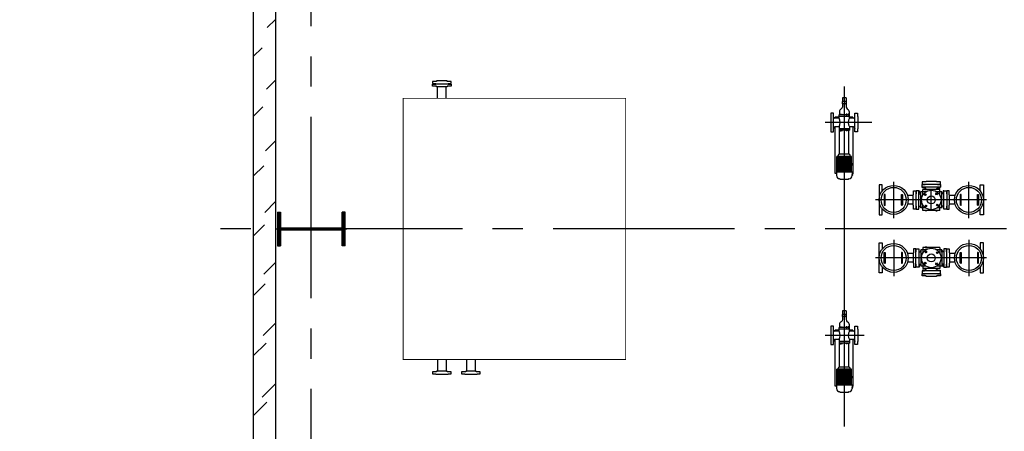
# Model space of a CAD drawing. Header units: inches. Extents: x -341304 to 31571016, y -692717 to 2132253.
# Tile 160 of 256: x 588695 to 598874, y -296075 to -291820. Entities that reach past the tile are written whole.
import ezdxf

# ---------------------------------------------------------------- set-up
doc = ezdxf.new("R2010")
doc.units = ezdxf.units.IN
doc.header["$MEASUREMENT"] = 0
doc.linetypes.add('CENTER2', pattern=[1.125, 0.75, -0.125, 0.125, -0.125])
doc.layers.add('Aux_col', color=1, linetype='Continuous')
doc.layers.add('text', color=3, linetype='Continuous')
doc.styles.add('ROMANS', font='romans')

# ---------------------------------------------------------------- blocks, each defined once
blk = doc.blocks.new('C-C-C')
at = {"layer": 'text', "insert": (-104054.6047297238, -199083.8334233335), "char_height": 900, "width": 6440.563347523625, "attachment_point": 1, "rotation": 90, "style": 'ROMANS'}
blk.add_mtext('\\pi1260.9;{\\Q0.8;\\W0.8;\\T0.8;MAKE UP \\P\\pi1978.8;U#3,4}', dxfattribs=at)
blk = doc.blocks.new('A$C6C245FD4')
at = {"layer": 'Aux_col'}
h = blk.add_hatch(dxfattribs=at)
h.set_pattern_fill('ANSI31', color=256, scale=25, style=0)
h.set_pattern_definition([(45, (-182049.045715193, -28682.87679554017), (-2.209708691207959, 2.20970869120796), [])])
h.paths.add_polyline_path([(-22.00757244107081, 317.9999999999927), (-22.00757244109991, 349.9999999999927), (-197.0075724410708, 349.9999999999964), (-197.0075724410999, 317.9999999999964)])
h.paths.add_polyline_path([(152.9924275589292, 317.9999999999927), (152.9924275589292, 349.9999999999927), (-22.00757244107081, 349.9999999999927), (-22.00757244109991, 317.9999999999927)])
h.paths.add_polyline_path([(-22.00757244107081, -350.0000000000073), (-22.00757244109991, -318.0000000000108), (-197.0075724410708, -318.0000000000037), (-197.0075724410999, -350.0000000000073)])
h.paths.add_polyline_path([(152.9924275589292, -350), (152.9924275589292, -318.0000000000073), (-22.00757244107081, -318.0000000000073), (-22.00757244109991, -350.0000000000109)])
h.paths.add_polyline_path([(-22.00757244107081, -318.0000000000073), (-12.0075724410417, -318.0000000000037), (-12.00757244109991, 3.638e-12), (-22.00757244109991, 0)])
h.paths.add_polyline_path([(-32.00757244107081, -318.0000000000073), (-22.0075724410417, -318.0000000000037), (-22.00757244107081, 0), (-32.00757244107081, 0)])
h.paths.add_polyline_path([(-12.0075724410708, 317.9999999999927), (-22.0075724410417, 318), (-22.0075724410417, -3.638e-12), (-12.00757244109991, -7.276000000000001e-12)])
h.paths.add_polyline_path([(-32.0075724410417, -3.638e-12), (-22.00757244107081, 0), (-22.0075724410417, 317.9999999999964), (-32.0075724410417, 318)])
for p, q in [((152.9924275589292, 349.9999999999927), (-197.0075724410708, 349.9999999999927)), ((-197.0075724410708, 349.9999999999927), (-197.0075724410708, 317.9999999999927)), ((152.9924275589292, 317.9999999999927), (-197.0075724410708, 317.9999999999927)), ((-32.00757244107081, -318), (-32.00757244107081, 317.9999999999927)), ((-22.00757244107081, -366.2037594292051), (-22.00757244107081, 366.2037594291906)), ((-12.0075724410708, -318), (-12.0075724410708, 317.9999999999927)), ((152.9924275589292, 349.9999999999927), (152.9924275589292, 317.9999999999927)), ((0, 0), (-44.0151448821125, 0)), ((-197.0075724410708, -318.0000000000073), (152.9924275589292, -318.0000000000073)), ((-197.0075724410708, -350.0000000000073), (-197.0075724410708, -318.0000000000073)), ((-197.0075724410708, -350.0000000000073), (152.9924275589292, -350.0000000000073)), ((152.9924275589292, -350.0000000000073), (152.9924275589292, -318.0000000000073))]:
    blk.add_line(p, q, dxfattribs=at)
blk = doc.blocks.new('A$C393B500C')
at = {"layer": 'Aux_col', "rotation": 270}
blk.add_blockref('A$C6C245FD4', (0, -22.00757244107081), dxfattribs=at)
blk = doc.blocks.new('CLO - OUTSIDE')
h = blk.add_hatch()
h.set_pattern_fill('ANSI32', color=230, scale=1200, style=0)
h.set_pattern_definition([(45, (1419471386.920258, 2000279962.707122), (-318.1980515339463, 318.1980515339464), []), (45, (1419471599.052292, 2000279962.707122), (-318.1980515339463, 318.1980515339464), [])])
edge = h.paths.add_edge_path()
edge.add_line((1419536637.934625, 2000373347.401154), (1419536637.934625, 2000356907.401098))
edge.add_line((1419536407.934625, 2000373577.401167), (1419536407.934625, 2000356677.401085))
at = {"color": 230, "linetype": 'CENTER2', "ltscale": 2500}
for p, q in [((1419537007.934626, 2000355973.481338), (1419537007.934626, 2000374143.403952)), ((1419547007.934626, 2000365127.401123), (1419535864.525655, 2000365127.401124))]:
    blk.add_line(p, q, dxfattribs=at)
at = {"color": 230}
for p, q in [((1419536407.934625, 2000373577.401167), (1419536407.934625, 2000356677.401085)), ((1419536637.934625, 2000373347.401154), (1419536637.934625, 2000356907.401098)), ((1419538313.484626, 2000366477.407373), (1419538313.484626, 2000366597.407373)), ((1419538402.384626, 2000366477.407373), (1419538402.384626, 2000366597.407373)), ((1419542539.335213, 2000366443.416019), (1419542496.53619, 2000366443.416019)), ((1419542496.53619, 2000366443.416019), (1419542496.53619, 2000366421.265981)), ((1419542537.213093, 2000366482.403624), (1419542498.658311, 2000366482.403624)), ((1419542498.658311, 2000366482.403624), (1419542498.658311, 2000366443.416019)), ((1419542517.935702, 2000366443.416019), (1419542539.335213, 2000366443.416019)), ((1419542537.213093, 2000366482.403624), (1419542537.213093, 2000366443.416019)), ((1419542407.935702, 2000366284.995864), (1419542407.935702, 2000366289.646101)), ((1419542464.253919, 2000366271.853623), (1419542421.077943, 2000366271.853623)), ((1419542464.253919, 2000366281.73507), (1419542425.024679, 2000366281.73507)), ((1419542425.024679, 2000366271.853623), (1419542425.024679, 2000366281.73507)), ((1419542571.617484, 2000366307.892857), (1419542464.253919, 2000366307.892857)), ((1419542464.253919, 2000366271.853623), (1419542464.253919, 2000366307.892857)), ((1419542466.493427, 2000366307.892857), (1419542464.253919, 2000366307.892857)), ((1419542571.617484, 2000366290.979802), (1419542464.253919, 2000366290.979802)), ((1419542569.377976, 2000366307.892857), (1419542571.617484, 2000366307.892857)), ((1419542571.617484, 2000366271.853623), (1419542571.617484, 2000366307.892857)), ((1419542607.144819, 2000366281.73507), (1419542571.617484, 2000366281.73507)), ((1419542614.793461, 2000366271.853623), (1419542571.617484, 2000366271.853623)), ((1419542607.144819, 2000366271.853623), (1419542607.144819, 2000366281.73507)), ((1419542627.935702, 2000366284.995864), (1419542627.935702, 2000366289.646101)), ((1419542407.935702, 2000366169.811382), (1419542407.935702, 2000366165.161146)), ((1419542464.253919, 2000366182.953623), (1419542421.077943, 2000366182.953623)), ((1419542425.024679, 2000365701.936509), (1419542425.024679, 2000366182.953623)), ((1419542464.253919, 2000366182.953623), (1419542464.253919, 2000366146.91439)), ((1419542571.617484, 2000366163.827445), (1419542464.253919, 2000366163.827445)), ((1419542571.617484, 2000366146.91439), (1419542464.253919, 2000366146.91439)), ((1419542466.493427, 2000366146.91439), (1419542464.253919, 2000366146.91439)), ((1419542469.904892, 2000365900.162825), (1419542469.904892, 2000366146.91439)), ((1419542565.966512, 2000365900.162825), (1419542565.966512, 2000366146.91439)), ((1419542569.377976, 2000366146.91439), (1419542571.617484, 2000366146.91439)), ((1419542614.793461, 2000366182.953623), (1419542571.617484, 2000366182.953623)), ((1419542571.617484, 2000366182.953623), (1419542571.617484, 2000366146.91439)), ((1419542607.144819, 2000366182.953623), (1419542607.144819, 2000365696.97435)), ((1419542627.935702, 2000366169.811382), (1419542627.935702, 2000366165.161146)), ((1419542442.737416, 2000365713.530919), (1419542442.737416, 2000365877.040288)), ((1419542593.133988, 2000365877.040288), (1419542442.737416, 2000365877.040288)), ((1419542453.133987, 2000365713.530919), (1419542453.133987, 2000365877.040288)), ((1419542455.521366, 2000365877.040288), (1419542455.521366, 2000365885.7793)), ((1419542463.133988, 2000365713.530919), (1419542463.133988, 2000365877.040288)), ((1419542565.966512, 2000365900.162825), (1419542469.904892, 2000365900.162825)), ((1419542473.133988, 2000365713.530919), (1419542473.133988, 2000365877.040288)), ((1419542483.133987, 2000365713.530919), (1419542483.133987, 2000365877.040288)), ((1419542493.133987, 2000365713.530919), (1419542493.133987, 2000365877.040288)), ((1419542503.133987, 2000365713.530919), (1419542503.133987, 2000365877.040288)), ((1419542513.133988, 2000365713.530919), (1419542513.133988, 2000365877.040288)), ((1419542523.133987, 2000365713.530919), (1419542523.133987, 2000365877.040288)), ((1419542533.133987, 2000365713.530919), (1419542533.133987, 2000365877.040288)), ((1419542543.133988, 2000365713.530919), (1419542543.133988, 2000365877.040288)), ((1419542553.133988, 2000365713.530919), (1419542553.133988, 2000365877.040288)), ((1419542563.133988, 2000365713.530919), (1419542563.133988, 2000365877.040288)), ((1419542573.133988, 2000365713.530919), (1419542573.133988, 2000365877.040288)), ((1419542580.350037, 2000365877.040288), (1419542580.350037, 2000365885.7793)), ((1419542583.133988, 2000365713.530919), (1419542583.133988, 2000365877.040288)), ((1419542593.133988, 2000365713.530919), (1419542593.133988, 2000365877.040288)), ((1419542589.440093, 2000365795.285603), (1419542607.393043, 2000365795.285603)), ((1419542437.132465, 2000365701.936509), (1419542425.024679, 2000365701.936509)), ((1419542598.738938, 2000365713.530919), (1419542437.132465, 2000365713.530919)), ((1419542437.132465, 2000365713.530919), (1419542437.132465, 2000365678.348221)), ((1419542474.809339, 2000365637.403623), (1419542474.809339, 2000365640.671347)), ((1419542561.062065, 2000365637.403623), (1419542474.809339, 2000365637.403623)), ((1419542561.062065, 2000365637.403623), (1419542561.062065, 2000365640.671347)), ((1419542598.738938, 2000365713.530919), (1419542598.738938, 2000365678.348221)), ((1419542607.144819, 2000365696.97435), (1419542598.738938, 2000365696.97435)), ((1419543288.93774, 2000365522.901123), (1419543260.93774, 2000365522.901123)), ((1419543260.93774, 2000365522.901123), (1419543260.93774, 2000365490.901123)), ((1419543288.93774, 2000365331.901123), (1419543288.93774, 2000365522.901123)), ((1419543288.93774, 2000365516.100358), (1419543295.378316, 2000365516.100358)), ((1419543322.43774, 2000365559.401123), (1419543322.43774, 2000365587.401123)), ((1419543322.43774, 2000365587.401123), (1419543354.43774, 2000365587.401123)), ((1419543513.43774, 2000365559.401123), (1419543322.43774, 2000365559.401123)), ((1419543506.387875, 2000365535.855729), (1419543329.487605, 2000365535.855729)), ((1419543329.487605, 2000365476.214684), (1419543329.487605, 2000365535.855729)), ((1419543332.366577, 2000365552.960547), (1419543332.366577, 2000365559.401123)), ((1419543344.351373, 2000365552.960547), (1419543344.351373, 2000365559.401123)), ((1419543348.861461, 2000365556.180836), (1419543350.428984, 2000365556.180836)), ((1419543351.309618, 2000365539.869211), (1419543351.309618, 2000365535.855729)), ((1419543354.43774, 2000365587.401123), (1419543354.43774, 2000365589.401123)), ((1419543354.43774, 2000365589.401123), (1419543481.43774, 2000365589.401123)), ((1419543360.388062, 2000365539.869211), (1419543360.388062, 2000365535.855729)), ((1419543361.60715, 2000365539.869211), (1419543361.60715, 2000365545.002669)), ((1419543467.097682, 2000365539.869211), (1419543467.097682, 2000365535.855729)), ((1419543474.268329, 2000365539.869211), (1419543474.268329, 2000365545.002669)), ((1419543476.176126, 2000365539.869211), (1419543476.176126, 2000365535.855729)), ((1419543481.43774, 2000365589.401123), (1419543481.43774, 2000365587.401123)), ((1419543481.43774, 2000365587.401123), (1419543513.43774, 2000365587.401123)), ((1419543487.014018, 2000365556.180836), (1419543485.446495, 2000365556.180836)), ((1419543487.014018, 2000365556.180836), (1419543485.446495, 2000365556.180836)), ((1419543491.524107, 2000365552.960547), (1419543491.524107, 2000365559.401123)), ((1419543503.508903, 2000365552.960547), (1419543503.508903, 2000365559.401123)), ((1419543506.387875, 2000365476.214684), (1419543506.387875, 2000365535.855729)), ((1419543513.43774, 2000365587.401123), (1419543513.43774, 2000365559.401123)), ((1419543546.93774, 2000365516.100358), (1419543540.497164, 2000365516.100358)), ((1419543546.93774, 2000365331.901123), (1419543546.93774, 2000365522.901123)), ((1419543546.93774, 2000365522.901123), (1419543574.93774, 2000365522.901123)), ((1419543574.93774, 2000365522.901123), (1419543574.93774, 2000365490.901123)), ((1419543228.93774, 2000365471.851123), (1419543172.200427, 2000365471.851123)), ((1419543260.93774, 2000365490.901123), (1419543258.93774, 2000365490.901123)), ((1419543258.93774, 2000365490.901123), (1419543258.93774, 2000365363.901123)), ((1419543288.93774, 2000365504.115562), (1419543295.378316, 2000365504.115562)), ((1419543296.656013, 2000365490.889552), (1419543305.711019, 2000365490.889552)), ((1419543305.711019, 2000365500.616593), (1419543309.7245, 2000365500.616593)), ((1419543305.711019, 2000365491.538149), (1419543309.7245, 2000365491.538149)), ((1419543309.7245, 2000365344.171622), (1419543309.7245, 2000365510.630625)), ((1419543360.674835, 2000365510.630625), (1419543309.7245, 2000365510.630625)), ((1419543364.70823, 2000365489.959678), (1419543346.98945, 2000365472.240897)), ((1419543346.98945, 2000365489.959678), (1419543364.70823, 2000365472.240897)), ((1419543480.496294, 2000365480.630633), (1419543462.777514, 2000365498.349413)), ((1419543480.496294, 2000365498.349413), (1419543462.777514, 2000365480.630633)), ((1419543526.150978, 2000365510.630625), (1419543475.200644, 2000365510.630625)), ((1419543526.150978, 2000365344.171622), (1419543526.150978, 2000365510.630625)), ((1419543530.16446, 2000365500.616593), (1419543526.150978, 2000365500.616593)), ((1419543530.16446, 2000365491.538149), (1419543526.150978, 2000365491.538149)), ((1419543539.219466, 2000365490.889552), (1419543530.16446, 2000365490.889552)), ((1419543546.93774, 2000365504.115562), (1419543540.497164, 2000365504.115562)), ((1419543574.93774, 2000365490.901123), (1419543576.93774, 2000365490.901123)), ((1419543576.93774, 2000365490.901123), (1419543576.93774, 2000365363.901123)), ((1419543663.675053, 2000365471.851123), (1419543606.93774, 2000365471.851123)), ((1419543228.93774, 2000365382.951124), (1419543172.200427, 2000365382.951124)), ((1419543258.93774, 2000365363.901123), (1419543260.93774, 2000365363.901123)), ((1419543260.93774, 2000365363.901123), (1419543260.93774, 2000365331.901123)), ((1419543260.93774, 2000365331.901123), (1419543288.93774, 2000365331.901123)), ((1419543296.656013, 2000365363.912695), (1419543305.711019, 2000365363.912695)), ((1419543305.711019, 2000365363.264098), (1419543309.7245, 2000365363.264098)), ((1419543305.711019, 2000365354.185653), (1419543309.7245, 2000365354.185653)), ((1419543360.674835, 2000365344.171622), (1419543309.7245, 2000365344.171622)), ((1419543329.487605, 2000365318.946518), (1419543329.487605, 2000365378.587563)), ((1419543506.387875, 2000365318.946518), (1419543329.487605, 2000365318.946518)), ((1419543355.379185, 2000365374.171614), (1419543373.097966, 2000365356.452834)), ((1419543355.379185, 2000365356.452834), (1419543373.097966, 2000365374.171614)), ((1419543359.699353, 2000365314.933037), (1419543359.699353, 2000365318.946518)), ((1419543368.777798, 2000365314.933037), (1419543368.777798, 2000365318.946518)), ((1419543467.097682, 2000365314.933037), (1419543467.097682, 2000365318.946518)), ((1419543471.167249, 2000365364.842569), (1419543488.886029, 2000365382.56135)), ((1419543488.886029, 2000365364.842569), (1419543471.167249, 2000365382.56135)), ((1419543526.150978, 2000365344.171622), (1419543475.200644, 2000365344.171622)), ((1419543476.176126, 2000365314.933037), (1419543476.176126, 2000365318.946518)), ((1419543506.387875, 2000365318.946518), (1419543506.387875, 2000365378.587563)), ((1419543530.16446, 2000365363.264098), (1419543526.150978, 2000365363.264098)), ((1419543530.16446, 2000365354.185653), (1419543526.150978, 2000365354.185653)), ((1419543539.219466, 2000365363.912695), (1419543530.16446, 2000365363.912695)), ((1419543574.93774, 2000365331.901123), (1419543546.93774, 2000365331.901123)), ((1419543576.93774, 2000365363.901123), (1419543574.93774, 2000365363.901123)), ((1419543574.93774, 2000365363.901123), (1419543574.93774, 2000365331.901123)), ((1419543663.675053, 2000365382.951124), (1419543606.93774, 2000365382.951124)), ((1419543260.93774, 2000364890.913624), (1419543260.93774, 2000364922.913623)), ((1419543260.93774, 2000364922.913623), (1419543288.93774, 2000364922.913623)), ((1419543288.93774, 2000364922.913623), (1419543288.93774, 2000364731.913624)), ((1419543309.7245, 2000364910.643125), (1419543309.7245, 2000364744.184122)), ((1419543360.674835, 2000364910.643125), (1419543309.7245, 2000364910.643125)), ((1419543506.387875, 2000364935.868228), (1419543329.487605, 2000364935.868228)), ((1419543329.487605, 2000364935.868228), (1419543329.487605, 2000364876.227186)), ((1419543359.699353, 2000364939.88171), (1419543359.699353, 2000364935.868228)), ((1419543368.777798, 2000364939.88171), (1419543368.777798, 2000364935.868228)), ((1419543467.097682, 2000364939.88171), (1419543467.097682, 2000364935.868228)), ((1419543526.150978, 2000364910.643125), (1419543475.200644, 2000364910.643125)), ((1419543476.176126, 2000364939.88171), (1419543476.176126, 2000364935.868228)), ((1419543506.387875, 2000364935.868228), (1419543506.387875, 2000364876.227186)), ((1419543526.150978, 2000364910.643125), (1419543526.150978, 2000364744.184122)), ((1419543546.93774, 2000364922.913623), (1419543546.93774, 2000364731.913624)), ((1419543574.93774, 2000364922.913623), (1419543546.93774, 2000364922.913623)), ((1419543574.93774, 2000364890.913624), (1419543574.93774, 2000364922.913623)), ((1419543228.93774, 2000364871.863624), (1419543172.200427, 2000364871.863624)), ((1419543258.93774, 2000364763.913623), (1419543258.93774, 2000364890.913624)), ((1419543258.93774, 2000364890.913624), (1419543260.93774, 2000364890.913624)), ((1419543296.656013, 2000364890.902051), (1419543305.711019, 2000364890.902051)), ((1419543305.711019, 2000364900.629094), (1419543309.7245, 2000364900.629094)), ((1419543305.711019, 2000364891.55065), (1419543309.7245, 2000364891.55065)), ((1419543355.379185, 2000364880.643133), (1419543373.097966, 2000364898.361913)), ((1419543355.379185, 2000364898.361913), (1419543373.097966, 2000364880.643133)), ((1419543471.167249, 2000364889.972178), (1419543488.886029, 2000364872.253397)), ((1419543488.886029, 2000364889.972178), (1419543471.167249, 2000364872.253397)), ((1419543530.16446, 2000364900.629094), (1419543526.150978, 2000364900.629094)), ((1419543530.16446, 2000364891.55065), (1419543526.150978, 2000364891.55065)), ((1419543539.219466, 2000364890.902051), (1419543530.16446, 2000364890.902051)), ((1419543576.93774, 2000364890.913624), (1419543574.93774, 2000364890.913624)), ((1419543576.93774, 2000364763.913623), (1419543576.93774, 2000364890.913624)), ((1419543663.675053, 2000364871.863624), (1419543606.93774, 2000364871.863624)), ((1419543228.93774, 2000364782.963623), (1419543172.200427, 2000364782.963623)), ((1419543260.93774, 2000364763.913623), (1419543258.93774, 2000364763.913623)), ((1419543260.93774, 2000364731.913624), (1419543260.93774, 2000364763.913623)), ((1419543288.93774, 2000364731.913624), (1419543260.93774, 2000364731.913624)), ((1419543288.93774, 2000364750.699185), (1419543295.378316, 2000364750.699185)), ((1419543288.93774, 2000364738.714389), (1419543295.378316, 2000364738.714389)), ((1419543296.656013, 2000364763.925195), (1419543305.711019, 2000364763.925195)), ((1419543305.711019, 2000364763.276598), (1419543309.7245, 2000364763.276598)), ((1419543305.711019, 2000364754.198153), (1419543309.7245, 2000364754.198153)), ((1419543360.674835, 2000364744.184122), (1419543309.7245, 2000364744.184122)), ((1419543329.487605, 2000364778.600062), (1419543329.487605, 2000364718.959018)), ((1419543506.387875, 2000364718.959018), (1419543329.487605, 2000364718.959018)), ((1419543332.366577, 2000364701.854199), (1419543332.366577, 2000364695.413623)), ((1419543344.351373, 2000364701.854199), (1419543344.351373, 2000364695.413623)), ((1419543364.70823, 2000364764.855069), (1419543346.98945, 2000364782.573849)), ((1419543346.98945, 2000364764.855069), (1419543364.70823, 2000364782.573849)), ((1419543351.309618, 2000364714.945537), (1419543351.309618, 2000364718.959018)), ((1419543360.388062, 2000364714.945537), (1419543360.388062, 2000364718.959018)), ((1419543361.60715, 2000364714.945537), (1419543361.60715, 2000364709.812078)), ((1419543480.496294, 2000364774.184114), (1419543462.777514, 2000364756.465334)), ((1419543480.496294, 2000364756.465334), (1419543462.777514, 2000364774.184114)), ((1419543467.097682, 2000364714.945537), (1419543467.097682, 2000364718.959018)), ((1419543474.268329, 2000364714.945537), (1419543474.268329, 2000364709.812078)), ((1419543526.150978, 2000364744.184122), (1419543475.200644, 2000364744.184122)), ((1419543476.176126, 2000364714.945537), (1419543476.176126, 2000364718.959018)), ((1419543491.524107, 2000364701.854199), (1419543491.524107, 2000364695.413623)), ((1419543503.508903, 2000364701.854199), (1419543503.508903, 2000364695.413623)), ((1419543506.387875, 2000364778.600062), (1419543506.387875, 2000364718.959018)), ((1419543530.16446, 2000364763.276598), (1419543526.150978, 2000364763.276598)), ((1419543530.16446, 2000364754.198153), (1419543526.150978, 2000364754.198153)), ((1419543539.219466, 2000364763.925195), (1419543530.16446, 2000364763.925195)), ((1419543546.93774, 2000364750.699185), (1419543540.497164, 2000364750.699185)), ((1419543546.93774, 2000364738.714389), (1419543540.497164, 2000364738.714389)), ((1419543546.93774, 2000364731.913624), (1419543574.93774, 2000364731.913624)), ((1419543574.93774, 2000364731.913624), (1419543574.93774, 2000364763.913623)), ((1419543574.93774, 2000364763.913623), (1419543576.93774, 2000364763.913623)), ((1419543663.675053, 2000364782.963623), (1419543606.93774, 2000364782.963623)), ((1419543513.43774, 2000364695.413623), (1419543322.43774, 2000364695.413623)), ((1419543322.43774, 2000364695.413623), (1419543322.43774, 2000364667.413624)), ((1419543322.43774, 2000364667.413624), (1419543354.43774, 2000364667.413624)), ((1419543348.861461, 2000364698.633911), (1419543350.428984, 2000364698.633911)), ((1419543354.43774, 2000364667.413624), (1419543354.43774, 2000364665.413624)), ((1419543354.43774, 2000364665.413624), (1419543481.43774, 2000364665.413624)), ((1419543481.43774, 2000364665.413624), (1419543481.43774, 2000364667.413624)), ((1419543481.43774, 2000364667.413624), (1419543513.43774, 2000364667.413624)), ((1419543487.014018, 2000364698.633911), (1419543485.446495, 2000364698.633911)), ((1419543487.014018, 2000364698.633911), (1419543485.446495, 2000364698.633911)), ((1419543513.43774, 2000364667.413624), (1419543513.43774, 2000364695.413623)), ((1419542539.335213, 2000364243.413519), (1419542496.53619, 2000364243.413519)), ((1419542496.53619, 2000364243.413519), (1419542496.53619, 2000364221.263481)), ((1419542537.213093, 2000364282.401124), (1419542498.658311, 2000364282.401124)), ((1419542498.658311, 2000364282.401124), (1419542498.658311, 2000364243.413519)), ((1419542517.935702, 2000364243.413519), (1419542539.335213, 2000364243.413519)), ((1419542537.213093, 2000364282.401124), (1419542537.213093, 2000364243.413519)), ((1419542407.935702, 2000364084.993364), (1419542407.935702, 2000364089.643601)), ((1419542571.617484, 2000364107.890357), (1419542464.253919, 2000364107.890357)), ((1419542464.253919, 2000364071.851123), (1419542464.253919, 2000364107.890357)), ((1419542466.493427, 2000364107.890357), (1419542464.253919, 2000364107.890357)), ((1419542571.617484, 2000364090.977302), (1419542464.253919, 2000364090.977302)), ((1419542569.377976, 2000364107.890357), (1419542571.617484, 2000364107.890357)), ((1419542571.617484, 2000364071.851123), (1419542571.617484, 2000364107.890357)), ((1419542627.935702, 2000364084.993364), (1419542627.935702, 2000364089.643601)), ((1419542464.253919, 2000364071.851123), (1419542421.077943, 2000364071.851123)), ((1419542464.253919, 2000364081.73257), (1419542425.024679, 2000364081.73257)), ((1419542425.024679, 2000364071.851123), (1419542425.024679, 2000364081.73257)), ((1419542607.144819, 2000364081.73257), (1419542571.617484, 2000364081.73257)), ((1419542614.793461, 2000364071.851123), (1419542571.617484, 2000364071.851123)), ((1419542607.144819, 2000364071.851123), (1419542607.144819, 2000364081.73257)), ((1419542407.935702, 2000363969.808883), (1419542407.935702, 2000363965.158646)), ((1419542464.253919, 2000363982.951124), (1419542421.077943, 2000363982.951124)), ((1419542425.024679, 2000363501.934009), (1419542425.024679, 2000363982.951124)), ((1419542464.253919, 2000363982.951124), (1419542464.253919, 2000363946.91189)), ((1419542571.617484, 2000363963.824945), (1419542464.253919, 2000363963.824945)), ((1419542571.617484, 2000363946.91189), (1419542464.253919, 2000363946.91189)), ((1419542466.493427, 2000363946.91189), (1419542464.253919, 2000363946.91189)), ((1419542469.904892, 2000363700.160325), (1419542469.904892, 2000363946.91189)), ((1419542565.966512, 2000363700.160325), (1419542565.966512, 2000363946.91189)), ((1419542569.377976, 2000363946.91189), (1419542571.617484, 2000363946.91189)), ((1419542614.793461, 2000363982.951124), (1419542571.617484, 2000363982.951124)), ((1419542571.617484, 2000363982.951124), (1419542571.617484, 2000363946.91189)), ((1419542607.144819, 2000363982.951124), (1419542607.144819, 2000363496.97185)), ((1419542627.935702, 2000363969.808883), (1419542627.935702, 2000363965.158646)), ((1419538313.484626, 2000363777.407374), (1419538313.484626, 2000363657.407373)), ((1419538402.384626, 2000363777.407374), (1419538402.384626, 2000363657.407373)), ((1419538613.484626, 2000363777.407374), (1419538613.484626, 2000363657.407373)), ((1419538702.384626, 2000363777.407374), (1419538702.384626, 2000363657.407373)), ((1419542455.521366, 2000363677.037788), (1419542455.521366, 2000363685.776799)), ((1419542565.966512, 2000363700.160325), (1419542469.904892, 2000363700.160325)), ((1419542580.350037, 2000363677.037788), (1419542580.350037, 2000363685.776799)), ((1419542442.737416, 2000363513.528419), (1419542442.737416, 2000363677.037788)), ((1419542593.133988, 2000363677.037788), (1419542442.737416, 2000363677.037788)), ((1419542453.133987, 2000363513.528419), (1419542453.133987, 2000363677.037788)), ((1419542463.133988, 2000363513.528419), (1419542463.133988, 2000363677.037788)), ((1419542473.133988, 2000363513.528419), (1419542473.133988, 2000363677.037788)), ((1419542483.133987, 2000363513.528419), (1419542483.133987, 2000363677.037788)), ((1419542493.133987, 2000363513.528419), (1419542493.133987, 2000363677.037788)), ((1419542503.133987, 2000363513.528419), (1419542503.133987, 2000363677.037788)), ((1419542513.133988, 2000363513.528419), (1419542513.133988, 2000363677.037788)), ((1419542523.133987, 2000363513.528419), (1419542523.133987, 2000363677.037788)), ((1419542533.133987, 2000363513.528419), (1419542533.133987, 2000363677.037788)), ((1419542543.133988, 2000363513.528419), (1419542543.133988, 2000363677.037788)), ((1419542553.133988, 2000363513.528419), (1419542553.133988, 2000363677.037788)), ((1419542563.133988, 2000363513.528419), (1419542563.133988, 2000363677.037788)), ((1419542573.133988, 2000363513.528419), (1419542573.133988, 2000363677.037788)), ((1419542583.133988, 2000363513.528419), (1419542583.133988, 2000363677.037788)), ((1419542589.440093, 2000363595.283103), (1419542607.393043, 2000363595.283103)), ((1419542593.133988, 2000363513.528419), (1419542593.133988, 2000363677.037788)), ((1419542437.132465, 2000363501.934009), (1419542425.024679, 2000363501.934009)), ((1419542598.738938, 2000363513.528419), (1419542437.132465, 2000363513.528419)), ((1419542437.132465, 2000363513.528419), (1419542437.132465, 2000363478.345721)), ((1419542598.738938, 2000363513.528419), (1419542598.738938, 2000363478.345721)), ((1419542607.144819, 2000363496.97185), (1419542598.738938, 2000363496.97185)), ((1419542474.809339, 2000363437.401123), (1419542474.809339, 2000363440.668847)), ((1419542561.062065, 2000363437.401123), (1419542474.809339, 2000363437.401123)), ((1419542561.062065, 2000363437.401123), (1419542561.062065, 2000363440.668847))]:
    blk.add_line(p, q, dxfattribs=at)
at = {"color": 230, "ltscale": 0.25}
for p, q in [((1419542517.935702, 2000366600.329982), (1419542517.935702, 2000363084.685548)), ((1419542801.918492, 2000366227.403624), (1419542320.960093, 2000366227.403624)), ((1419543028.93774, 2000365240.065849), (1419543028.93774, 2000365614.736398)), ((1419543417.93774, 2000365314.999959), (1419543417.93774, 2000365539.802288)), ((1419543806.93774, 2000365240.065849), (1419543806.93774, 2000365614.736398)), ((1419543987.461925, 2000365427.401123), (1419542842.523153, 2000365427.401123)), ((1419543028.93774, 2000365014.748898), (1419543028.93774, 2000364640.078349)), ((1419543806.93774, 2000365014.748898), (1419543806.93774, 2000364640.078349)), ((1419543987.461925, 2000364827.413623), (1419542842.523153, 2000364827.413623)), ((1419542724.158492, 2000364027.401123), (1419542321.000093, 2000364027.401123))]:
    blk.add_line(p, q, dxfattribs=at)
at = {"color": 230}
for points in [[(1419538411.934626, 2000366651.407373), (1419538411.934626, 2000366657.407373), (1419538303.934626, 2000366657.407373), (1419538303.934626, 2000366651.407373), (1419538262.434626, 2000366651.407373), (1419538262.434626, 2000366629.407373), (1419538294.434626, 2000366629.407373), (1419538294.434626, 2000366627.407373), (1419538421.434626, 2000366627.407373), (1419538421.434626, 2000366629.407373), (1419538453.434626, 2000366629.407373), (1419538453.434626, 2000366651.407373), (1419538411.934626, 2000366651.407373)], [(1419538411.934626, 2000366603.407373), (1419538411.934626, 2000366597.407373), (1419538303.934626, 2000366597.407373), (1419538303.934626, 2000366603.407373), (1419538262.434626, 2000366603.407373), (1419538262.434626, 2000366625.407373), (1419538294.434626, 2000366625.407373), (1419538294.434626, 2000366627.407373), (1419538421.434626, 2000366627.407373), (1419538421.434626, 2000366625.407373), (1419538453.434626, 2000366625.407373), (1419538453.434626, 2000366603.407373), (1419538411.934626, 2000366603.407373)], [(1419542539.335213, 2000366443.416019), (1419542539.335213, 2000366421.265981), (1419542539.335213, 2000366421.265981), (1419542496.53619, 2000366421.265981)], [(1419543471.93774, 2000365613.401124), (1419543471.93774, 2000365619.401124), (1419543363.93774, 2000365619.401124), (1419543363.93774, 2000365613.401124), (1419543322.43774, 2000365613.401124), (1419543322.43774, 2000365591.401124), (1419543354.43774, 2000365591.401124), (1419543354.43774, 2000365589.401123), (1419543481.43774, 2000365589.401123), (1419543481.43774, 2000365591.401124), (1419543513.43774, 2000365591.401124), (1419543513.43774, 2000365613.401124), (1419543471.93774, 2000365613.401124)], [(1419542911.281982, 2000365520.444783), (1419542911.281982, 2000365582.401123), (1419542877.93774, 2000365582.401123), (1419542877.93774, 2000365272.401123), (1419542911.281982, 2000365272.401123), (1419542911.281982, 2000365334.357464)], [(1419543234.93774, 2000365373.401123), (1419543228.93774, 2000365373.401123), (1419543228.93774, 2000365481.401123), (1419543234.93774, 2000365481.401123), (1419543234.93774, 2000365522.901123), (1419543256.93774, 2000365522.901123), (1419543256.93774, 2000365490.901123), (1419543258.93774, 2000365490.901123), (1419543258.93774, 2000365363.901123), (1419543256.93774, 2000365363.901123), (1419543256.93774, 2000365331.901123), (1419543234.93774, 2000365331.901123), (1419543234.93774, 2000365373.401123)], [(1419543600.93774, 2000365373.401123), (1419543606.93774, 2000365373.401123), (1419543606.93774, 2000365481.401123), (1419543600.93774, 2000365481.401123), (1419543600.93774, 2000365522.901123), (1419543578.93774, 2000365522.901123), (1419543578.93774, 2000365490.901123), (1419543576.93774, 2000365490.901123), (1419543576.93774, 2000365363.901123), (1419543578.93774, 2000365363.901123), (1419543578.93774, 2000365331.901123), (1419543600.93774, 2000365331.901123), (1419543600.93774, 2000365373.401123)], [(1419543924.593497, 2000365520.444783), (1419543924.593497, 2000365582.401123), (1419543957.937739, 2000365582.401123), (1419543957.937739, 2000365272.401123), (1419543924.593497, 2000365272.401123), (1419543924.593497, 2000365334.357464)], [(1419542911.281982, 2000364734.369964), (1419542911.281982, 2000364672.413624), (1419542877.93774, 2000364672.413624), (1419542877.93774, 2000364982.413623), (1419542911.281982, 2000364982.413623), (1419542911.281982, 2000364920.457283)], [(1419543234.93774, 2000364881.413624), (1419543228.93774, 2000364881.413624), (1419543228.93774, 2000364773.413624), (1419543234.93774, 2000364773.413624), (1419543234.93774, 2000364731.913624), (1419543256.93774, 2000364731.913624), (1419543256.93774, 2000364763.913623), (1419543258.93774, 2000364763.913623), (1419543258.93774, 2000364890.913624), (1419543256.93774, 2000364890.913624), (1419543256.93774, 2000364922.913623), (1419543234.93774, 2000364922.913623), (1419543234.93774, 2000364881.413624)], [(1419543600.93774, 2000364881.413624), (1419543606.93774, 2000364881.413624), (1419543606.93774, 2000364773.413624), (1419543600.93774, 2000364773.413624), (1419543600.93774, 2000364731.913624), (1419543578.93774, 2000364731.913624), (1419543578.93774, 2000364763.913623), (1419543576.93774, 2000364763.913623), (1419543576.93774, 2000364890.913624), (1419543578.93774, 2000364890.913624), (1419543578.93774, 2000364922.913623), (1419543600.93774, 2000364922.913623), (1419543600.93774, 2000364881.413624)], [(1419543924.593497, 2000364734.369964), (1419543924.593497, 2000364672.413624), (1419543957.937739, 2000364672.413624), (1419543957.937739, 2000364982.413623), (1419543924.593497, 2000364982.413623), (1419543924.593497, 2000364920.457283)], [(1419543471.93774, 2000364641.413623), (1419543471.93774, 2000364635.413623), (1419543363.93774, 2000364635.413623), (1419543363.93774, 2000364641.413623), (1419543322.43774, 2000364641.413623), (1419543322.43774, 2000364663.413623), (1419543354.43774, 2000364663.413623), (1419543354.43774, 2000364665.413624), (1419543481.43774, 2000364665.413624), (1419543481.43774, 2000364663.413623), (1419543513.43774, 2000364663.413623), (1419543513.43774, 2000364641.413623), (1419543471.93774, 2000364641.413623)], [(1419542539.335213, 2000364243.413519), (1419542539.335213, 2000364221.263481), (1419542539.335213, 2000364221.263481), (1419542496.53619, 2000364221.263481)], [(1419538411.934626, 2000363651.407373), (1419538411.934626, 2000363657.407373), (1419538303.934626, 2000363657.407373), (1419538303.934626, 2000363651.407373), (1419538262.434626, 2000363651.407373), (1419538262.434626, 2000363629.407374), (1419538294.434626, 2000363629.407374), (1419538294.434626, 2000363627.407374), (1419538421.434626, 2000363627.407374), (1419538421.434626, 2000363629.407374), (1419538453.434626, 2000363629.407374), (1419538453.434626, 2000363651.407373), (1419538411.934626, 2000363651.407373)], [(1419538711.934626, 2000363651.407373), (1419538711.934626, 2000363657.407373), (1419538603.934626, 2000363657.407373), (1419538603.934626, 2000363651.407373), (1419538562.434626, 2000363651.407373), (1419538562.434626, 2000363629.407374), (1419538594.434626, 2000363629.407374), (1419538594.434626, 2000363627.407374), (1419538721.434626, 2000363627.407374), (1419538721.434626, 2000363629.407374), (1419538753.434626, 2000363629.407374), (1419538753.434626, 2000363651.407373), (1419538711.934626, 2000363651.407373)]]:
    blk.add_lwpolyline(points, dxfattribs=at)
at = {"color": 230, "linetype": 'Continuous', "const_width": 10}
blk.add_lwpolyline([(1419540257.934626, 2000363777.407374), (1419540257.934626, 2000366477.407373), (1419537957.934626, 2000366477.407373), (1419537957.934626, 2000363777.407374)], close=True, dxfattribs=at)
at = {"color": 230}
for points in [[(1419542498.658311, 2000366421.265981), (1419542498.658311, 2000366391.410512, -0.2567419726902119), (1419542487.18273, 2000366368.087718, 0.3672085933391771), (1419542468.732935, 2000366338.934361), (1419542468.732935, 2000366310.132365)], [(1419542517.935702, 2000366424.715037, 0.3223490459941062), (1419542539.335213, 2000366424.715037)], [(1419542537.213093, 2000366421.265981), (1419542537.213093, 2000366391.410512, 0.2567419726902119), (1419542548.688673, 2000366368.087718, -0.3672085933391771), (1419542567.138468, 2000366338.934361), (1419542567.138468, 2000366310.132365)], [(1419542498.658311, 2000364221.263481), (1419542498.658311, 2000364191.408012, -0.2567419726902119), (1419542487.18273, 2000364168.085217, 0.3672085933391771), (1419542468.732935, 2000364138.931861), (1419542468.732935, 2000364110.129865)], [(1419542517.935702, 2000364224.712537, 0.3223490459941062), (1419542539.335213, 2000364224.712537)], [(1419542537.213093, 2000364221.263481), (1419542537.213093, 2000364191.408012, 0.2567419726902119), (1419542548.688673, 2000364168.085217, -0.3672085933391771), (1419542567.138468, 2000364138.931861), (1419542567.138468, 2000364110.129865)]]:
    blk.add_lwpolyline(points, format="xyb", dxfattribs=at)
for points in [[(1419542379.935702, 2000366290.903623), (1419542377.935702, 2000366290.903623), (1419542377.935702, 2000366163.903624), (1419542379.935702, 2000366163.903624), (1419542379.935702, 2000366131.903623), (1419542407.935702, 2000366131.903623), (1419542407.935702, 2000366322.903623), (1419542379.935702, 2000366322.903623)], [(1419542475.097171, 2000366307.892857), (1419542475.097171, 2000366313.762915), (1419542481.757792, 2000366313.762915), (1419542481.757792, 2000366307.892857)], [(1419542490.083494, 2000366307.892857), (1419542490.083494, 2000366313.762915), (1419542496.744115, 2000366313.762915), (1419542496.744115, 2000366307.892857)], [(1419542545.78791, 2000366307.892857), (1419542545.78791, 2000366313.762915), (1419542539.127288, 2000366313.762915), (1419542539.127288, 2000366307.892857)], [(1419542560.774233, 2000366307.892857), (1419542560.774233, 2000366313.762915), (1419542554.113612, 2000366313.762915), (1419542554.113612, 2000366307.892857)], [(1419542655.935702, 2000366290.903623), (1419542657.935702, 2000366290.903623), (1419542657.935702, 2000366163.903624), (1419542655.935702, 2000366163.903624), (1419542655.935702, 2000366131.903623), (1419542627.935702, 2000366131.903623), (1419542627.935702, 2000366322.903623), (1419542655.935702, 2000366322.903623)], [(1419542475.097171, 2000366146.91439), (1419542475.097171, 2000366141.044332), (1419542481.757792, 2000366141.044332), (1419542481.757792, 2000366146.91439)], [(1419542490.083494, 2000366146.91439), (1419542490.083494, 2000366141.044332), (1419542496.744115, 2000366141.044332), (1419542496.744115, 2000366146.91439)], [(1419542545.78791, 2000366146.91439), (1419542545.78791, 2000366141.044332), (1419542539.127288, 2000366141.044332), (1419542539.127288, 2000366146.91439)], [(1419542560.774233, 2000366146.91439), (1419542560.774233, 2000366141.044332), (1419542554.113612, 2000366141.044332), (1419542554.113612, 2000366146.91439)], [(1419542593.133988, 2000365805.188051), (1419542593.133988, 2000365785.383156), (1419542595.667162, 2000365785.383156), (1419542595.667162, 2000365805.188051)], [(1419542602.495235, 2000365689.509054), (1419542602.495235, 2000365684.575134), (1419542598.738938, 2000365684.575134), (1419542598.738938, 2000365689.509054)], [(1419543288.93774, 2000365520.610447), (1419543295.378316, 2000365520.610447), (1419543295.378316, 2000365499.605473), (1419543288.93774, 2000365499.605473)], [(1419543327.856487, 2000365552.960547), (1419543327.856487, 2000365559.401123), (1419543348.861461, 2000365559.401123), (1419543348.861461, 2000365552.960547)], [(1419543364.366804, 2000365535.855729), (1419543364.366804, 2000365539.869211), (1419543347.330877, 2000365539.869211), (1419543347.330877, 2000365535.855729)], [(1419543463.11894, 2000365535.855729), (1419543463.11894, 2000365539.869211), (1419543480.154868, 2000365539.869211), (1419543480.154868, 2000365535.855729)], [(1419543508.018992, 2000365552.960547), (1419543508.018992, 2000365559.401123), (1419543487.014018, 2000365559.401123), (1419543487.014018, 2000365552.960547)], [(1419543546.93774, 2000365520.610447), (1419543540.497164, 2000365520.610447), (1419543540.497164, 2000365499.605473), (1419543546.93774, 2000365499.605473)], [(1419543309.7245, 2000365504.595335), (1419543305.711019, 2000365504.595335), (1419543305.711019, 2000365487.559408), (1419543309.7245, 2000365487.559408)], [(1419543526.150978, 2000365504.595335), (1419543530.16446, 2000365504.595335), (1419543530.16446, 2000365487.559408), (1419543526.150978, 2000365487.559408)], [(1419543309.7245, 2000365350.206912), (1419543305.711019, 2000365350.206912), (1419543305.711019, 2000365367.242839), (1419543309.7245, 2000365367.242839)], [(1419543372.756539, 2000365318.946518), (1419543372.756539, 2000365314.933037), (1419543355.720612, 2000365314.933037), (1419543355.720612, 2000365318.946518)], [(1419543463.11894, 2000365318.946518), (1419543463.11894, 2000365314.933037), (1419543480.154868, 2000365314.933037), (1419543480.154868, 2000365318.946518)], [(1419543526.150978, 2000365350.206912), (1419543530.16446, 2000365350.206912), (1419543530.16446, 2000365367.242839), (1419543526.150978, 2000365367.242839)], [(1419543309.7245, 2000364904.607835), (1419543305.711019, 2000364904.607835), (1419543305.711019, 2000364887.571908), (1419543309.7245, 2000364887.571908)], [(1419543372.756539, 2000364935.868228), (1419543372.756539, 2000364939.88171), (1419543355.720612, 2000364939.88171), (1419543355.720612, 2000364935.868228)], [(1419543463.11894, 2000364935.868228), (1419543463.11894, 2000364939.88171), (1419543480.154868, 2000364939.88171), (1419543480.154868, 2000364935.868228)], [(1419543526.150978, 2000364904.607835), (1419543530.16446, 2000364904.607835), (1419543530.16446, 2000364887.571908), (1419543526.150978, 2000364887.571908)], [(1419543288.93774, 2000364734.2043), (1419543295.378316, 2000364734.2043), (1419543295.378316, 2000364755.209274), (1419543288.93774, 2000364755.209274)], [(1419543309.7245, 2000364750.219412), (1419543305.711019, 2000364750.219412), (1419543305.711019, 2000364767.255339), (1419543309.7245, 2000364767.255339)], [(1419543327.856487, 2000364701.854199), (1419543327.856487, 2000364695.413623), (1419543348.861461, 2000364695.413623), (1419543348.861461, 2000364701.854199)], [(1419543364.366804, 2000364718.959018), (1419543364.366804, 2000364714.945537), (1419543347.330877, 2000364714.945537), (1419543347.330877, 2000364718.959018)], [(1419543463.11894, 2000364718.959018), (1419543463.11894, 2000364714.945537), (1419543480.154868, 2000364714.945537), (1419543480.154868, 2000364718.959018)], [(1419543508.018992, 2000364701.854199), (1419543508.018992, 2000364695.413623), (1419543487.014018, 2000364695.413623), (1419543487.014018, 2000364701.854199)], [(1419543526.150978, 2000364750.219412), (1419543530.16446, 2000364750.219412), (1419543530.16446, 2000364767.255339), (1419543526.150978, 2000364767.255339)], [(1419543546.93774, 2000364734.2043), (1419543540.497164, 2000364734.2043), (1419543540.497164, 2000364755.209274), (1419543546.93774, 2000364755.209274)], [(1419542379.935702, 2000364090.901124), (1419542377.935702, 2000364090.901124), (1419542377.935702, 2000363963.901123), (1419542379.935702, 2000363963.901123), (1419542379.935702, 2000363931.901123), (1419542407.935702, 2000363931.901123), (1419542407.935702, 2000364122.901123), (1419542379.935702, 2000364122.901123)], [(1419542475.097171, 2000364107.890357), (1419542475.097171, 2000364113.760415), (1419542481.757792, 2000364113.760415), (1419542481.757792, 2000364107.890357)], [(1419542490.083494, 2000364107.890357), (1419542490.083494, 2000364113.760415), (1419542496.744115, 2000364113.760415), (1419542496.744115, 2000364107.890357)], [(1419542545.78791, 2000364107.890357), (1419542545.78791, 2000364113.760415), (1419542539.127288, 2000364113.760415), (1419542539.127288, 2000364107.890357)], [(1419542560.774233, 2000364107.890357), (1419542560.774233, 2000364113.760415), (1419542554.113612, 2000364113.760415), (1419542554.113612, 2000364107.890357)], [(1419542655.935702, 2000364090.901124), (1419542657.935702, 2000364090.901124), (1419542657.935702, 2000363963.901123), (1419542655.935702, 2000363963.901123), (1419542655.935702, 2000363931.901123), (1419542627.935702, 2000363931.901123), (1419542627.935702, 2000364122.901123), (1419542655.935702, 2000364122.901123)], [(1419542475.097171, 2000363946.91189), (1419542475.097171, 2000363941.041832), (1419542481.757792, 2000363941.041832), (1419542481.757792, 2000363946.91189)], [(1419542490.083494, 2000363946.91189), (1419542490.083494, 2000363941.041832), (1419542496.744115, 2000363941.041832), (1419542496.744115, 2000363946.91189)], [(1419542545.78791, 2000363946.91189), (1419542545.78791, 2000363941.041832), (1419542539.127288, 2000363941.041832), (1419542539.127288, 2000363946.91189)], [(1419542560.774233, 2000363946.91189), (1419542560.774233, 2000363941.041832), (1419542554.113612, 2000363941.041832), (1419542554.113612, 2000363946.91189)], [(1419542593.133988, 2000363605.185551), (1419542593.133988, 2000363585.380656), (1419542595.667162, 2000363585.380656), (1419542595.667162, 2000363605.185551)], [(1419542602.495235, 2000363489.506554), (1419542602.495235, 2000363484.572634), (1419542598.738938, 2000363484.572634), (1419542598.738938, 2000363489.506554)]]:
    blk.add_lwpolyline(points, close=True, dxfattribs=at)
for points in [[(1419542941.563791, 2000365478.981454, 0.9999999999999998), (1419542930.696505, 2000365478.981454), (1419542930.696505, 2000365375.820793, 0.9999999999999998), (1419542941.563791, 2000365375.820793)], [(1419543108.504097, 2000365478.981454, -0.9999999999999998), (1419543119.371383, 2000365478.981454), (1419543119.371383, 2000365375.820793, -0.9999999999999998), (1419543108.504097, 2000365375.820793)], [(1419543727.371382, 2000365478.981454, 0.9999999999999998), (1419543716.504097, 2000365478.981454), (1419543716.504097, 2000365375.820793, 0.9999999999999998), (1419543727.371382, 2000365375.820793)], [(1419543894.311688, 2000365478.981454, -0.9999999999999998), (1419543905.178974, 2000365478.981454), (1419543905.178974, 2000365375.820793, -0.9999999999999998), (1419543894.311688, 2000365375.820793)], [(1419542941.563791, 2000364775.833292, -0.9999999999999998), (1419542930.696505, 2000364775.833292), (1419542930.696505, 2000364878.993954, -0.9999999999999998), (1419542941.563791, 2000364878.993954)], [(1419543108.504097, 2000364775.833292, 0.9999999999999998), (1419543119.371383, 2000364775.833292), (1419543119.371383, 2000364878.993954, 0.9999999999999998), (1419543108.504097, 2000364878.993954)], [(1419543727.371382, 2000364775.833292, -0.9999999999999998), (1419543716.504097, 2000364775.833292), (1419543716.504097, 2000364878.993954, -0.9999999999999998), (1419543727.371382, 2000364878.993954)], [(1419543894.311688, 2000364775.833292, 0.9999999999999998), (1419543905.178974, 2000364775.833292), (1419543905.178974, 2000364878.993954, 0.9999999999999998), (1419543894.311688, 2000364878.993954)]]:
    blk.add_lwpolyline(points, format="xyb", close=True, dxfattribs=at)
for centre, radius in [((1419543028.93774, 2000365427.401123), 150), ((1419543417.93774, 2000365427.401123), 101.0256904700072), ((1419543806.93774, 2000365427.401123), 150), ((1419543355.84884, 2000365481.100288), 7.541982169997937), ((1419543417.93774, 2000365427.401123), 41.09084925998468), ((1419543471.636904, 2000365489.490024), 7.541982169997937), ((1419543364.238576, 2000365365.312224), 7.541982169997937), ((1419543480.026639, 2000365373.701959), 7.541982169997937), ((1419543028.93774, 2000364827.413623), 150), ((1419543417.93774, 2000364827.413623), 101.0256904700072), ((1419543806.93774, 2000364827.413623), 150), ((1419543364.238576, 2000364889.502523), 7.541982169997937), ((1419543417.93774, 2000364827.413623), 41.09084925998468), ((1419543480.026639, 2000364881.112787), 7.541982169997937), ((1419543355.84884, 2000364773.714459), 7.541982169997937), ((1419543471.636904, 2000364765.324724), 7.541982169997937)]:
    blk.add_circle(centre, radius, dxfattribs=at)
at = {"color": 230, "ltscale": 0.25}
for centre in [(1419543028.93774, 2000365427.401123), (1419543806.93774, 2000365427.401123), (1419543028.93774, 2000364827.413623), (1419543806.93774, 2000364827.413623)]:
    blk.add_circle(centre, 129.7144114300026, dxfattribs=at)
at = {"color": 230}
for centre, radius, start, end in [((1419542507.235946, 2000366425.094954), 18.32106505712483, 54.26664376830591, 125.7333562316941), ((1419542528.635458, 2000366425.094954), 18.32106505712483, 54.26664376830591, 125.7333562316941), ((1419542507.235946, 2000366439.587046), 18.32106505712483, 234.2666437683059, 305.7333562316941), ((1419542421.077943, 2000366284.995864), 13.14224100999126, 180, 270), ((1419542392.717309, 2000366227.403624), 84.22166664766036, 328.1448293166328, 31.85517068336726), ((1419542466.493427, 2000366310.132365), 2.239507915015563, 270, 0), ((1419542643.154095, 2000366227.403624), 84.22166664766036, 148.1448293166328, 211.8551706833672), ((1419542569.377976, 2000366310.132365), 2.239507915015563, 180, 270), ((1419542614.793461, 2000366284.995864), 13.14224100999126, 270, 0), ((1419542421.077943, 2000366169.811382), 13.14224100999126, 90, 180), ((1419542614.793461, 2000366169.811382), 13.14224100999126, 0, 90), ((1419542469.904892, 2000365885.7793), 14.38352537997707, 90, 180), ((1419542565.966512, 2000365885.7793), 14.38352537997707, 0, 90), ((1419542595.667162, 2000365795.285603), 5.697194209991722, 270, 90), ((1419542470.409664, 2000365678.348221), 33.27719866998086, 180, 270), ((1419542470.409664, 2000365640.671347), 4.399675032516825, 0, 90), ((1419542565.46174, 2000365640.671347), 4.399675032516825, 90, 180), ((1419542565.46174, 2000365678.348221), 33.27719866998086, 270, 0), ((1419543350.428984, 2000365545.002669), 11.17816621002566, 0, 90), ((1419543485.446495, 2000365545.002669), 11.17816621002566, 90, 180), ((1419543298.695805, 2000365500.471234), 9.796395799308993, 185.0701475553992, 257.9820246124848), ((1419543537.179675, 2000365500.471234), 9.796395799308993, 282.0179753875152, 354.9298524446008), ((1419543298.695805, 2000365354.331014), 9.796395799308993, 102.0179753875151, 174.9298524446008), ((1419543537.179675, 2000365354.331014), 9.796395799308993, 5.070147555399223, 77.98202461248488), ((1419543298.695805, 2000364900.483733), 9.796395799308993, 185.0701475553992, 257.9820246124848), ((1419543537.179675, 2000364900.483733), 9.796395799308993, 282.0179753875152, 354.9298524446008), ((1419543298.695805, 2000364754.343514), 9.796395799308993, 102.0179753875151, 174.9298524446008), ((1419543350.428984, 2000364709.812078), 11.17816621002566, 270, 0), ((1419543485.446495, 2000364709.812078), 11.17816621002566, 180, 270), ((1419543537.179675, 2000364754.343514), 9.796395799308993, 5.070147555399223, 77.98202461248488), ((1419542507.235946, 2000364225.092454), 18.32106505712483, 54.26664376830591, 125.7333562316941), ((1419542507.235946, 2000364239.584546), 18.32106505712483, 234.2666437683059, 305.7333562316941), ((1419542528.635458, 2000364225.092454), 18.32106505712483, 54.26664376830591, 125.7333562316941), ((1419542466.493427, 2000364110.129865), 2.239507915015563, 270, 0), ((1419542569.377976, 2000364110.129865), 2.239507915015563, 180, 270), ((1419542421.077943, 2000364084.993364), 13.14224100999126, 180, 270), ((1419542392.717309, 2000364027.401123), 84.22166664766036, 328.1448293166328, 31.85517068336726), ((1419542643.154095, 2000364027.401123), 84.22166664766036, 148.1448293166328, 211.8551706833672), ((1419542614.793461, 2000364084.993364), 13.14224100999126, 270, 0), ((1419542421.077943, 2000363969.808883), 13.14224100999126, 90, 180), ((1419542614.793461, 2000363969.808883), 13.14224100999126, 0, 90), ((1419542469.904892, 2000363685.776799), 14.38352537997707, 90, 180), ((1419542565.966512, 2000363685.776799), 14.38352537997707, 0, 90), ((1419542595.667162, 2000363595.283103), 5.697194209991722, 270, 90), ((1419542470.409664, 2000363478.345721), 33.27719866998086, 180, 270), ((1419542565.46174, 2000363478.345721), 33.27719866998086, 270, 0), ((1419542470.409664, 2000363440.668847), 4.399675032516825, 0, 90), ((1419542565.46174, 2000363440.668847), 4.399675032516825, 90, 180)]:
    blk.add_arc(centre, radius, start, end, dxfattribs=at)
blk.add_blockref('A$C393B500C', (1419537007.934626, 2000365127.401123), dxfattribs=at)
blk = doc.blocks.new('GT REV-02')
at = {"color": 230, "linetype": 'Continuous'}
blk.add_blockref('CLO - OUTSIDE', (-1420378448.631212, -2000345436.716291, -96251.31331951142), dxfattribs=at)

msp = doc.modelspace()

# ---------------------------------------------------------------- block references
at = {"color": 7}
msp.add_blockref('C-C-C', (692749.1415728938, -207084.3346578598), dxfattribs=at)
at = {"color": 230}
msp.add_blockref('GT REV-02', (1433150.071721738, -313674.1979627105, 96251.3133195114), dxfattribs=at)

doc.saveas('drawing.dxf')
